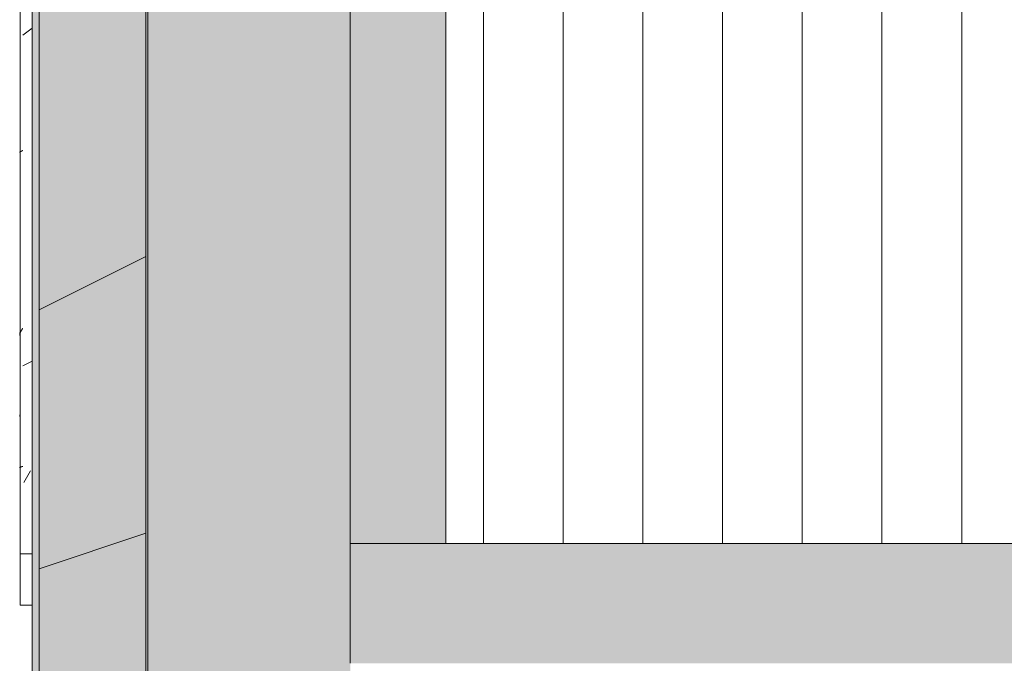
# Model space of a CAD drawing. Header units: millimetres. Extents: x 5980700 to 6194397, y -12939 to 2351883.
# Tile 96 of 124: x 6150717 to 6153187, y -1767 to -153. Entities that reach past the tile are written whole.
import ezdxf

# ---------------------------------------------------------------- set-up
doc = ezdxf.new("R2010")
doc.units = ezdxf.units.MM
for name, color, linetype, lineweight in [('A-DETL-MBND', 5, 'Continuous', 9), ('A-FLOR-PATT', 8, 'Continuous', 18), ('A-GLAZ', 151, 'Continuous', 9), ('A-GLAZ-SILL', 1, 'Continuous', 9), ('A-ROOF', 132, 'Continuous', 9), ('A-ROOF-OTLN', 132, 'Continuous', 9), ('A-ROOF-PATT', 132, 'Continuous', 9), ('A-WALL', 113, 'Continuous', 18)]:
    doc.layers.add(name, color=color, linetype=linetype, lineweight=lineweight)

# ---------------------------------------------------------------- blocks, each defined once
blk = doc.blocks.new('FP_256-PLANTA DE CAIMENTO DE PISOS - COBERTURA')
at = {"layer": 'A-DETL-MBND', "color": 90, "lineweight": 5}
blk.add_line((-1246.249211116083, 107.4999999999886), (-1374.999999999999, 107.4999999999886), dxfattribs=at)
at = {"layer": 'A-DETL-MBND', "color": 71, "lineweight": 5}
for p, q in [((-1029.978501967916, 108.6191948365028), (-1030.096010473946, 108.6529190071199)), ((-1029.86099346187, 108.5630978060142), (-1029.978501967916, 108.6191948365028)), ((-1029.74348495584, 108.4847924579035), (-1029.86099346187, 108.5630978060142)), ((-1029.625976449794, 108.3845084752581), (-1029.74348495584, 108.4847924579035)), ((-1029.508467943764, 108.2625400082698), (-1029.625976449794, 108.3845084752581)), ((-1029.390959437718, 108.1192448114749), (-1029.508467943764, 108.2625400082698)), ((-1029.273450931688, 107.9550431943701), (-1029.390959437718, 108.1192448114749)), ((-1029.155942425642, 107.770416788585), (-1029.273450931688, 107.9550431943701)), ((-1029.038433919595, 107.565907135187), (-1029.155942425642, 107.770416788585)), ((-899.130341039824, 108.6580504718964), (-899.3554974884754, 108.6626410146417)), ((-898.9051845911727, 108.6504016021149), (-899.130341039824, 108.6580504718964)), ((-898.6800281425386, 108.6396974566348), (-898.9051845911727, 108.6504016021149)), ((-898.4548716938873, 108.6259423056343), (-898.6800281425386, 108.6396974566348)), ((-898.229715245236, 108.6091416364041), (-898.4548716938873, 108.6259423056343)), ((-898.0045587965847, 108.58930215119), (-898.229715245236, 108.6091416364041)), ((-695.9266226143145, 108.6579489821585), (-696.1536382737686, 108.6626156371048)), ((-695.6996069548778, 108.6501733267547), (-695.9266226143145, 108.6579489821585)), ((-695.4725912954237, 108.6392918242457), (-695.6996069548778, 108.6501733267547)), ((-695.2455756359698, 108.6253088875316), (-695.4725912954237, 108.6392918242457)), ((-695.0185599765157, 108.6082301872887), (-695.2455756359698, 108.6253088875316)), ((-694.7915443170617, 108.5880626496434), (-695.0185599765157, 108.6082301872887)), ((-694.5645286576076, 108.564814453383), (-694.7915443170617, 108.5880626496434)), ((-694.337512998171, 108.5384950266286), (-694.5645286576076, 108.564814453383)), ((-694.1104973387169, 108.5091150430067), (-694.337512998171, 108.5384950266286)), ((-693.8834816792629, 108.4766864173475), (-694.1104973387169, 108.5091150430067)), ((-693.6564660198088, 108.4412223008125), (-693.8834816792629, 108.4766864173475)), ((-693.4294503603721, 108.4027370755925), (-693.6564660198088, 108.4412223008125)), ((-693.202434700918, 108.3612463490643), (-693.4294503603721, 108.4027370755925)), ((-692.9754190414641, 108.3167669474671), (-693.202434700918, 108.3612463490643)), ((-692.74840338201, 108.2693169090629), (-692.9754190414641, 108.3167669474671)), ((-692.5213877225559, 108.2189154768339), (-692.74840338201, 108.2693169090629)), ((-692.294372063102, 108.165583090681), (-692.5213877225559, 108.2189154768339)), ((-692.0673564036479, 108.1093413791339), (-692.294372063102, 108.165583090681)), ((-691.8403407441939, 108.0502131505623), (-692.0673564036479, 108.1093413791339)), ((-691.6133250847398, 107.9882223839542), (-691.8403407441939, 108.0502131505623)), ((-691.3863094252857, 107.9233942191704), (-691.6133250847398, 107.9882223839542)), ((-691.159293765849, 107.8557549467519), (-691.3863094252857, 107.9233942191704)), ((-690.9322781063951, 107.7853319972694), (-691.159293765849, 107.8557549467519)), ((-690.705262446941, 107.7121539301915), (-690.9322781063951, 107.7853319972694)), ((-690.4782467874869, 107.6362504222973), (-690.705262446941, 107.7121539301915)), ((-690.2512311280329, 107.5576522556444), (-690.4782467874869, 107.6362504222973)), ((-690.0242154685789, 107.4763913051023), (-690.2512311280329, 107.5576522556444)), ((-239.2461502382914, 108.6416587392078), (-239.3708245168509, 108.6585411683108)), ((-239.1214759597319, 108.6135488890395), (-239.2461502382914, 108.6416587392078)), ((-238.9968016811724, 108.5742528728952), (-239.1214759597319, 108.6135488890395)), ((-238.8721274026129, 108.5238283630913), (-238.9968016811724, 108.5742528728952)), ((-238.7474531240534, 108.4623493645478), (-238.8721274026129, 108.5238283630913)), ((-238.6227788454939, 108.3899061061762), (-238.7474531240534, 108.4623493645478)), ((-238.4981045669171, 108.3066049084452), (-238.6227788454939, 108.3899061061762)), ((-238.3734302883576, 108.2125680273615), (-238.4981045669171, 108.3066049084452)), ((-238.2487560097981, 108.1079334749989), (-238.3734302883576, 108.2125680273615)), ((-238.1240817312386, 107.9928548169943), (-238.2487560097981, 108.1079334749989)), ((-237.9994074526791, 107.8675009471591), (-238.1240817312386, 107.9928548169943)), ((-237.8747331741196, 107.7320558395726), (-237.9994074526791, 107.8675009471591)), ((-237.7500588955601, 107.586718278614), (-237.8747331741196, 107.7320558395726)), ((-237.6253846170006, 107.4317015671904), (-237.7500588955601, 107.586718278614))]:
    blk.add_line(p, q, dxfattribs=at)
blk = doc.blocks.new('CC_PEITORIL - PEITORIL-V255-PLANTA DE CAIMENTO DE PISOS - COBERTURA')
at = {"layer": 'A-DETL-MBND', "lineweight": 5}
h = blk.add_hatch(dxfattribs=at)
h.set_pattern_fill('FP_84', color=71, style=0, pattern_type=2)
h.set_pattern_definition([(270, (245.842, -16549.116), (101.6, -406.4), [33.528, -271.272, 33.528, -271.272, -1625.6]), (270, (245.842, -16549.116), (101.6, -406.4), [-609.6, 33.528, -576.072, 33.528, -271.272, -711.2]), (270, (245.842, -16549.116), (101.6, -406.4), [-1524, 33.528, -169.672, 33.528, -474.472]), (29.99999999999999, (296.642, -16701.516), (301.1527240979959, 291.1881810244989), [33.528, -271.272, 33.528, -271.272, -1625.6]), (29.99999999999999, (296.642, -16701.516), (301.1527240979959, 291.1881810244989), [-609.6, 33.528, -576.072, 33.528, -271.272, -711.2]), (29.99999999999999, (296.642, -16701.516), (301.1527240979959, 291.1881810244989), [-1524, 33.528, -169.672, 33.528, -474.472]), (150, (499.842, -16752.316), (-402.7527240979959, 115.211818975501), [33.528, -271.272, 33.528, -271.272, -1625.6]), (150, (499.842, -16752.316), (-402.7527240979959, 115.211818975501), [-609.6, 33.528, -576.072, 33.528, -271.272, -711.2]), (150, (499.842, -16752.316), (-402.7527240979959, 115.211818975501), [-1524, 33.528, -169.672, 33.528, -474.472])])
h.paths.add_polyline_path([(-1374.999999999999, 100.9916647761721), (-1374.999999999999, 77.50636918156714), (-1246.249211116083, 78.39441422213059), (-1246.249211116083, 100.9916647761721), (-1255.891000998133, 100.9916647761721)])
h.paths.add_polyline_path([(1303.750788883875, 77.50636918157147), (1374.999999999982, 77.50636918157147), (1374.999999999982, 100.9916647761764), (1303.750788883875, 100.3774399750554)])
h = blk.add_hatch(dxfattribs=at)
h.set_pattern_fill('FP_85', color=71, style=0, pattern_type=2)
h.set_pattern_definition([(126.87, (1833.342, -17184.116), (3175.008507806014, -4762.494328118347), [793.75, -7143.75]), (116.565, (1357.092, -18136.616), (-1587.499067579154, 1587.501456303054), [1774.879, -1774.879]), (108.435, (563.342, -18136.616), (-1587.502903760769, 3174.997452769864), [1004.024, -4016.092])])
h.paths.add_polyline_path([(-1374.999999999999, 100.9916647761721), (-1374.999999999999, 77.50636918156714), (-1246.249211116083, 78.39441422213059), (-1246.249211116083, 100.9916647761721), (-1255.891000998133, 100.9916647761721)])
h.paths.add_polyline_path([(1303.750788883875, 77.50636918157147), (1374.999999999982, 77.50636918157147), (1374.999999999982, 100.9916647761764), (1303.750788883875, 100.3774399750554)])
at = {"layer": 'A-DETL-MBND', "color": 90, "lineweight": 5}
for q in [(-1375.000000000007, 107.4999999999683), (-1375.000000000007, 77.50636918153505)]:
    blk.add_line((-1375.000000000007, 100.9916647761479), q, dxfattribs=at)
at = {"layer": 'A-GLAZ', "color": 90, "lineweight": 5}
blk.add_blockref('FP_256-PLANTA DE CAIMENTO DE PISOS - COBERTURA', (0, 0), dxfattribs=at)
blk = doc.blocks.new('Cumeeira1 - Cumeeira-4038532-PLANTA DE CAIMENTO DE PISOS - COBERTURA')
at = {"layer": 'A-ROOF', "lineweight": 5}
blk.add_hatch(color=71, dxfattribs=at).paths.add_polyline_path([(-15828.6148292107, -1825.841032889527), (19471.385170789, -1825.841032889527), (19471.385170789, -1525.522373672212), (-15828.6148292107, -1525.522373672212), (-15828.6148292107, -1539.160710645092)])
at = {"layer": 'A-ROOF', "color": 90, "lineweight": 5}
for p, q in [((-15828.61482921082, -1825.841032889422), (-15828.61482921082, -1525.522373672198)), ((-15828.61482921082, -1525.522373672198), (19471.38517078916, -1525.522373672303))]:
    blk.add_line(p, q, dxfattribs=at)
blk = doc.blocks.new('FP_274-PLANTA DE CAIMENTO DE PISOS - COBERTURA')
at = {"layer": 'A-GLAZ-SILL', "color": 90, "lineweight": 5}
blk.add_line((1274.99999999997, 107.4999999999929), (-1274.999999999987, 107.4999999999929), dxfattribs=at)
at = {"layer": 'A-GLAZ-SILL', "lineweight": 5}
for p, q in [((-1059.19365868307, 108.6191948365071), (-1059.311167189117, 108.6529190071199)), ((-1059.076150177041, 108.5630978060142), (-1059.19365868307, 108.6191948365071)), ((-1058.958641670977, 108.4847924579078), (-1059.076150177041, 108.5630978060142)), ((-1058.841133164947, 108.3845084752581), (-1058.958641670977, 108.4847924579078)), ((-1058.723624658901, 108.2625400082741), (-1058.841133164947, 108.3845084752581)), ((-1058.606116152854, 108.1192448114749), (-1058.723624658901, 108.2625400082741)), ((-1058.488607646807, 107.9550431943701), (-1058.606116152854, 108.1192448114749)), ((-1058.371099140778, 107.7704167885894), (-1058.488607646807, 107.9550431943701)), ((-1058.253590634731, 107.5659071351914), (-1058.371099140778, 107.7704167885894)), ((-1058.136082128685, 107.3421140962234), (-1058.253590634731, 107.5659071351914)), ((-1058.018573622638, 107.0996940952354), (-1058.136082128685, 107.3421140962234)), ((-1057.901065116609, 106.8393581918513), (-1058.018573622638, 107.0996940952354)), ((-1057.783556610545, 106.5618699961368), (-1057.901065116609, 106.8393581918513)), ((-1057.666048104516, 106.2680434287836), (-1057.783556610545, 106.5618699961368)), ((-1057.548539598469, 105.9587403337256), (-1057.666048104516, 106.2680434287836)), ((-1057.431031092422, 105.6348679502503), (-1057.548539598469, 105.9587403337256)), ((-1057.313522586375, 105.2973762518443), (-1057.431031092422, 105.6348679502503)), ((-1057.196014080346, 104.9472551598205), (-1057.313522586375, 105.2973762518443)), ((-1057.078505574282, 104.585531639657), (-1057.196014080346, 104.9472551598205)), ((-1056.960997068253, 104.2132666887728), (-1057.078505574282, 104.585531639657)), ((-1056.843488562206, 103.8315522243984), (-1056.960997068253, 104.2132666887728)), ((-1056.725980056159, 103.4415078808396), (-1056.843488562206, 103.8315522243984)), ((-1056.608471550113, 103.0442777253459), (-1056.725980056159, 103.4415078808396)), ((-1056.490963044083, 102.6410269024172), (-1056.608471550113, 103.0442777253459)), ((-1056.373454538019, 102.2329382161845), (-1056.490963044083, 102.6410269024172)), ((-1056.25594603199, 101.8212086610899), (-1056.373454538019, 102.2329382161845)), ((-1056.138437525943, 101.4070459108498), (-1056.25594603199, 101.8212086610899)), ((-1056.020929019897, 100.9916647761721), (-1056.138437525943, 101.4070459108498)), ((-930.3011503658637, 108.6582416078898), (-930.5227630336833, 108.6626888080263)), ((-930.0795376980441, 108.6508315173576), (-930.3011503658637, 108.6582416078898)), ((-929.8579250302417, 108.6404614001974), (-930.0795376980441, 108.6508315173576)), ((-929.6363123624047, 108.6271352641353), (-929.8579250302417, 108.6404614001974)), ((-929.4146996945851, 108.6108582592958), (-929.6363123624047, 108.6271352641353)), ((-929.1930870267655, 108.5916366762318), (-929.4146996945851, 108.6108582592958)), ((-928.9714743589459, 108.5694779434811), (-929.1930870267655, 108.5916366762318)), ((-928.7498616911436, 108.5443906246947), (-928.9714743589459, 108.5694779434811)), ((-928.5282490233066, 108.5163844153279), (-928.7498616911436, 108.5443906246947)), ((-928.306636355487, 108.4854701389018), (-928.5282490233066, 108.5163844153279)), ((-928.0850236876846, 108.4516597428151), (-928.306636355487, 108.4854701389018)), ((-927.8634110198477, 108.4149662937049), (-928.0850236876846, 108.4516597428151)), ((-927.641798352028, 108.3754039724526), (-927.8634110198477, 108.4149662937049)), ((-927.4201856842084, 108.3329880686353), (-927.641798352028, 108.3754039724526)), ((-927.1985730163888, 108.2877349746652), (-927.4201856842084, 108.3329880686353)), ((-926.9769603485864, 108.23966217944), (-927.1985730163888, 108.2877349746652)), ((-926.7553476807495, 108.1887882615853), (-926.9769603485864, 108.23966217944)), ((-727.0903443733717, 108.6579489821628), (-727.3173600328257, 108.6626156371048)), ((-726.8633287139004, 108.6501733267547), (-727.0903443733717, 108.6579489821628)), ((-726.6363130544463, 108.6392918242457), (-726.8633287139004, 108.6501733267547)), ((-726.4092973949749, 108.6253088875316), (-726.6363130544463, 108.6392918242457)), ((-726.1822817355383, 108.6082301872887), (-726.4092973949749, 108.6253088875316)), ((-725.9552660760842, 108.5880626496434), (-726.1822817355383, 108.6082301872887)), ((-725.7282504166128, 108.564814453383), (-725.9552660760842, 108.5880626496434)), ((-725.5012347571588, 108.5384950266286), (-725.7282504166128, 108.564814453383)), ((-725.2742190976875, 108.5091150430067), (-725.5012347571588, 108.5384950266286)), ((-725.0472034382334, 108.4766864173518), (-725.2742190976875, 108.5091150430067)), ((-724.820187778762, 108.4412223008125), (-725.0472034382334, 108.4766864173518)), ((-724.593172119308, 108.4027370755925), (-724.820187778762, 108.4412223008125)), ((-724.3661564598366, 108.3612463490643), (-724.593172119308, 108.4027370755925)), ((-724.1391408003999, 108.3167669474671), (-724.3661564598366, 108.3612463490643)), ((-723.9121251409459, 108.2693169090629), (-724.1391408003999, 108.3167669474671)), ((-723.6851094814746, 108.2189154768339), (-723.9121251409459, 108.2693169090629)), ((-723.4580938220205, 108.165583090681), (-723.6851094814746, 108.2189154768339)), ((-723.2310781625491, 108.1093413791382), (-723.4580938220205, 108.165583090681)), ((-723.004062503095, 108.0502131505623), (-723.2310781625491, 108.1093413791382)), ((-722.7770468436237, 107.9882223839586), (-723.004062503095, 108.0502131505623)), ((-722.5500311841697, 107.9233942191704), (-722.7770468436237, 107.9882223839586)), ((-722.3230155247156, 107.8557549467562), (-722.5500311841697, 107.9233942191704)), ((-722.0959998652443, 107.7853319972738), (-722.3230155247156, 107.8557549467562)), ((-721.8689842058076, 107.7121539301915), (-722.0959998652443, 107.7853319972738)), ((-721.6419685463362, 107.6362504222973), (-721.8689842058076, 107.7121539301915)), ((-721.4149528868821, 107.5576522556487), (-721.6419685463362, 107.6362504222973)), ((-721.1879372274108, 107.4763913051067), (-721.4149528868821, 107.5576522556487)), ((-720.9609215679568, 107.392500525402), (-721.1879372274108, 107.4763913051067)), ((-720.7339059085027, 107.3060139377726), (-720.9609215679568, 107.392500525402)), ((-720.5068902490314, 107.2169666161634), (-720.7339059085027, 107.3060139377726)), ((-720.2798745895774, 107.1253946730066), (-720.5068902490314, 107.2169666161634)), ((-720.052858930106, 107.0313352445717), (-720.2798745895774, 107.1253946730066)), ((-719.8258432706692, 106.9348264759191), (-720.052858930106, 107.0313352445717)), ((-719.5988276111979, 106.8359075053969), (-719.8258432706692, 106.9348264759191)), ((-719.3718119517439, 106.7346184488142), (-719.5988276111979, 106.8359075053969)), ((-719.1447962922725, 106.6310003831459), (-719.3718119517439, 106.7346184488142)), ((-718.9177806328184, 106.5250953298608), (-719.1447962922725, 106.6310003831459)), ((-718.6907649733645, 106.4169462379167), (-718.9177806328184, 106.5250953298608)), ((-718.4637493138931, 106.3065969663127), (-718.6907649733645, 106.4169462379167)), ((-718.236733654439, 106.1940922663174), (-718.4637493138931, 106.3065969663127)), ((-718.0097179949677, 106.0794777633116), (-718.236733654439, 106.1940922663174)), ((-717.782702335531, 105.9627999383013), (-718.0097179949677, 106.0794777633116)), ((-717.5556866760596, 105.8441061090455), (-717.782702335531, 105.9627999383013)), ((-717.3286710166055, 105.7234444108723), (-717.5556866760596, 105.8441061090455)), ((-717.1016553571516, 105.6008637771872), (-717.3286710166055, 105.7234444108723)), ((-716.8746396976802, 105.4764139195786), (-717.1016553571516, 105.6008637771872)), ((-716.6476240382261, 105.3501453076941), (-716.8746396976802, 105.4764139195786)), ((-716.4206083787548, 105.2221091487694), (-716.6476240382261, 105.3501453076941)), ((-716.1935927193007, 105.0923573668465), (-716.4206083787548, 105.2221091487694)), ((-715.9665770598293, 104.9609425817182), (-716.1935927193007, 105.0923573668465)), ((-715.7395614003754, 104.8279180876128), (-715.9665770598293, 104.9609425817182)), ((-715.5125457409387, 104.6933378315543), (-715.7395614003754, 104.8279180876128)), ((-715.2855300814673, 104.5572563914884), (-715.5125457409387, 104.6933378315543)), ((-715.0585144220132, 104.4197289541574), (-715.2855300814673, 104.5572563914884)), ((-714.8314987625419, 104.2808112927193), (-715.0585144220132, 104.4197289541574)), ((-714.6044831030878, 104.140559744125), (-714.8314987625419, 104.2808112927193)), ((-714.3774674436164, 103.9990311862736), (-714.6044831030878, 104.140559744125)), ((-714.1504517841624, 103.8562830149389), (-714.3774674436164, 103.9990311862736)), ((-713.9234361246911, 103.7123731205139), (-714.1504517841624, 103.8562830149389)), ((-713.696420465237, 103.5673598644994), (-713.9234361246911, 103.7123731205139)), ((-713.4694048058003, 103.4213020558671), (-713.696420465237, 103.5673598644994)), ((-713.242389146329, 103.2742589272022), (-713.4694048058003, 103.4213020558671)), ((-713.0153734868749, 103.126290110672), (-713.242389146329, 103.2742589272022)), ((-712.7883578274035, 102.9774556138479), (-713.0153734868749, 103.126290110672)), ((-712.5613421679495, 102.8278157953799), (-712.7883578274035, 102.9774556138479)), ((-712.3343265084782, 102.6774313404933), (-712.5613421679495, 102.8278157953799)), ((-712.1073108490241, 102.5263632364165), (-712.3343265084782, 102.6774313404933)), ((-711.8802951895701, 102.374672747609), (-712.1073108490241, 102.5263632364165)), ((-711.6532795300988, 102.2224213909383), (-711.8802951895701, 102.374672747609)), ((-711.4262638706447, 102.0696709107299), (-711.6532795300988, 102.2224213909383)), ((-711.1992482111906, 101.9164832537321), (-711.4262638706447, 102.0696709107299)), ((-710.9722325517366, 101.7629205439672), (-711.1992482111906, 101.9164832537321)), ((-710.7452168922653, 101.6090450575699), (-710.9722325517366, 101.7629205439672)), ((-710.5182012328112, 101.454919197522), (-710.7452168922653, 101.6090450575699)), ((-710.2911855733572, 101.3006054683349), (-710.5182012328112, 101.454919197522)), ((-710.0641699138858, 101.1461664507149), (-710.2911855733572, 101.3006054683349)), ((-709.8371542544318, 100.9916647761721), (-710.0641699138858, 101.1461664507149)), ((-268.6934943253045, 108.6416587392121), (-268.818168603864, 108.6585411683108)), ((-268.568820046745, 108.6135488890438), (-268.6934943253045, 108.6416587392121)), ((-268.4441457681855, 108.5742528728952), (-268.568820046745, 108.6135488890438)), ((-268.3194714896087, 108.5238283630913), (-268.4441457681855, 108.5742528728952)), ((-268.1947972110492, 108.4623493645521), (-268.3194714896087, 108.5238283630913)), ((-268.0701229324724, 108.3899061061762), (-268.1947972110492, 108.4623493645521)), ((-267.9454486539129, 108.3066049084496), (-268.0701229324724, 108.3899061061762)), ((-267.820774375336, 108.2125680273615), (-267.9454486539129, 108.3066049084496)), ((-267.6961000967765, 108.1079334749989), (-267.820774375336, 108.2125680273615)), ((-267.5714258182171, 107.9928548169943), (-267.6961000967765, 108.1079334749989)), ((-267.4467515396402, 107.8675009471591), (-267.5714258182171, 107.9928548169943)), ((-267.3220772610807, 107.7320558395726), (-267.4467515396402, 107.8675009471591)), ((-267.1974029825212, 107.586718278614), (-267.3220772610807, 107.7320558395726)), ((-267.0727287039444, 107.4317015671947), (-267.1974029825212, 107.586718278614)), ((-266.9480544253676, 107.2672332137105), (-267.0727287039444, 107.4317015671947)), ((-266.8233801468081, 107.0935545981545), (-266.9480544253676, 107.2672332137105)), ((-266.6987058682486, 106.9109206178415), (-266.8233801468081, 107.0935545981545)), ((-266.5740315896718, 106.7195993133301), (-266.6987058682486, 106.9109206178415)), ((-266.4493573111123, 106.5198714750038), (-266.5740315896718, 106.7195993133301)), ((-266.3246830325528, 106.3120302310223), (-266.4493573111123, 106.5198714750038)), ((-266.2000087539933, 106.0963806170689), (-266.3246830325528, 106.3120302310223)), ((-266.0753344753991, 105.8732391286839), (-266.2000087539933, 106.0963806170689)), ((-265.9506601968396, 105.6429332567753), (-266.0753344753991, 105.8732391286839)), ((-265.8259859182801, 105.4058010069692), (-265.9506601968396, 105.6429332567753)), ((-265.7013116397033, 105.1621904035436), (-265.8259859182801, 105.4058010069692)), ((-265.5766373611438, 104.9124589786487), (-265.7013116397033, 105.1621904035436)), ((-265.4519630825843, 104.656973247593), (-265.5766373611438, 104.9124589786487)), ((-265.3272888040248, 104.3961081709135), (-265.4519630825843, 104.656973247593)), ((-265.202614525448, 104.1302466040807), (-265.3272888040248, 104.3961081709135)), ((-265.0779402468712, 103.8597787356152), (-265.202614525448, 104.1302466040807)), ((-264.9532659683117, 103.5851015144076), (-265.0779402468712, 103.8597787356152)), ((-264.8285916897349, 103.3066180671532), (-264.9532659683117, 103.5851015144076)), ((-264.7039174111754, 103.0247371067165), (-264.8285916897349, 103.3066180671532)), ((-264.5792431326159, 102.7398723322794), (-264.7039174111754, 103.0247371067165)), ((-264.4545688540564, 102.4524418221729), (-264.5792431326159, 102.7398723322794)), ((-264.3298945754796, 102.1628674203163), (-264.4545688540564, 102.4524418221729)), ((-264.2052202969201, 101.8715741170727), (-264.3298945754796, 102.1628674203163)), ((-264.0805460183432, 101.5789894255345), (-264.2052202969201, 101.8715741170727)), ((-263.9558717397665, 101.2855427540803), (-264.0805460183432, 101.5789894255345)), ((-263.831197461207, 100.9916647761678), (-263.9558717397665, 101.2855427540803))]:
    blk.add_line(p, q, dxfattribs=at)
blk = doc.blocks.new('CC_PEITORIL - PEITORIL-V273-PLANTA DE CAIMENTO DE PISOS - COBERTURA')
at = {"layer": 'A-GLAZ-SILL', "lineweight": 5}
h = blk.add_hatch(dxfattribs=at)
h.set_pattern_fill('FP_224', color=256, style=0, pattern_type=2)
h.set_pattern_definition([(270, (217.091, -16549.122), (101.6, -406.4), [33.528, -271.272, 33.528, -271.272, -1625.6]), (270, (217.091, -16549.122), (101.6, -406.4), [-609.6, 33.528, -576.072, 33.528, -271.272, -711.2]), (270, (217.091, -16549.122), (101.6, -406.4), [-1524, 33.528, -169.672, 33.528, -474.472]), (29.99999999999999, (267.891, -16701.522), (301.1527240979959, 291.1881810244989), [33.528, -271.272, 33.528, -271.272, -1625.6]), (29.99999999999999, (267.891, -16701.522), (301.1527240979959, 291.1881810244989), [-609.6, 33.528, -576.072, 33.528, -271.272, -711.2]), (29.99999999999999, (267.891, -16701.522), (301.1527240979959, 291.1881810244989), [-1524, 33.528, -169.672, 33.528, -474.472]), (150, (471.091, -16752.322), (-402.7527240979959, 115.211818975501), [33.528, -271.272, 33.528, -271.272, -1625.6]), (150, (471.091, -16752.322), (-402.7527240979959, 115.211818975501), [-609.6, 33.528, -576.072, 33.528, -271.272, -711.2]), (150, (471.091, -16752.322), (-402.7527240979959, 115.211818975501), [-1524, 33.528, -169.672, 33.528, -474.472])])
h.paths.add_polyline_path([(-1274.999999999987, 100.9852955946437), (-1274.999999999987, 77.5000000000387), (1274.99999999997, 77.50000000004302), (1274.99999999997, 100.9916647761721), (-1274.999999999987, 100.9916647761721)])
h = blk.add_hatch(dxfattribs=at)
h.set_pattern_fill('FP_225', color=256, style=0, pattern_type=2)
h.set_pattern_definition([(126.87, (1804.591, -17184.122), (3175.008507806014, -4762.494328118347), [793.75, -7143.75]), (116.565, (1328.341, -18136.622), (-1587.499067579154, 1587.501456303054), [1774.879, -1774.879]), (108.435, (534.591, -18136.622), (-1587.502903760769, 3174.997452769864), [1004.024, -4016.092])])
h.paths.add_polyline_path([(-1274.999999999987, 100.9852955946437), (-1274.999999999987, 77.5000000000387), (1274.99999999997, 77.50000000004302), (1274.99999999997, 100.9916647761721), (-1274.999999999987, 100.9916647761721)])
at = {"layer": 'A-GLAZ-SILL', "color": 90, "lineweight": 5}
for q in [(-1275.000000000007, 107.4999999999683), (-1275.000000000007, 77.5000000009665)]:
    blk.add_line((-1275.000000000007, 100.9916647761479), q, dxfattribs=at)
at = {"layer": 'A-GLAZ', "color": 90, "lineweight": 5}
blk.add_blockref('FP_274-PLANTA DE CAIMENTO DE PISOS - COBERTURA', (0, 0), dxfattribs=at)
blk = doc.blocks.new('CHAPIM - CHAPIM-4060820-PLANTA DE CAIMENTO DE PISOS - COBERTURA')
at = {"layer": 'A-ROOF-PATT', "lineweight": 5}
h = blk.add_hatch(dxfattribs=at)
h.set_pattern_fill('FP_34', color=71, style=0, pattern_type=2)
h.set_pattern_definition([(0, (2e-05, -3e-05), (812.8, 203.2), [33.528, -576.072, 33.528, -576.072, -3251.2]), (0, (2e-05, -3e-05), (812.8, 203.2), [-1219.2, 33.528, -1185.672, 33.528, -576.072, -1422.4]), (0, (2e-05, -3e-05), (812.8, 203.2), [-3048, 33.528, -372.872, 33.528, -982.472]), (120, (304.8, 101.6), (-582.3763620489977, 602.3054481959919), [33.52799999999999, -576.0719999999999, 33.52799999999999, -576.0719999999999, -3251.199999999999]), (120, (304.8, 101.6), (-582.3763620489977, 602.3054481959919), [-1219.2, 33.52799999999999, -1185.672, 33.52799999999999, -576.0719999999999, -1422.4]), (120, (304.8, 101.6), (-582.3763620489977, 602.3054481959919), [-3048, 33.52799999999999, -372.8719999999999, 33.52799999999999, -982.4719999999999]), (240, (406.4, 508), (-230.4236379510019, -805.5054481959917), [33.528, -576.072, 33.528, -576.072, -3251.2]), (240, (406.4, 508), (-230.4236379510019, -805.5054481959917), [-1219.2, 33.528, -1185.672, 33.528, -576.072, -1422.4]), (240, (406.4, 508), (-230.4236379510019, -805.5054481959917), [-3048, 33.528, -372.872, 33.528, -982.472])])
h.paths.add_polyline_path([(9835.535171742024, -8340.841032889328), (20251.38517078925, -8340.841032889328), (20251.38517078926, 4739.15896711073), (-16608.61482921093, 4739.15896711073), (-16608.61482921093, -8340.841032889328), (9652.696596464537, -8340.841032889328)])
h.paths.add_polyline_path([(3619.023612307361, -8073.341032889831), (-16341.11482921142, -8073.341032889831), (-16341.11482921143, 4471.658967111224), (19983.88517078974, 4471.658967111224), (19983.88517078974, -8073.341032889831), (3710.442899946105, -8073.341032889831)])
h = blk.add_hatch(dxfattribs=at)
h.set_pattern_fill('FP_33', color=71, style=0, pattern_type=2)
h.set_pattern_definition([(216.87, (635, 1587.5), (4762.494328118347, 3175.008507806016), [793.75, -7143.75]), (206.565, (1587.5, 1111.25), (-1587.501456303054, -1587.499067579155), [1774.879, -1774.879]), (198.435, (1587.5, 317.5), (-3174.997452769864, -1587.50290376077), [1004.024, -4016.092])])
h.paths.add_polyline_path([(9835.535171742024, -8340.841032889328), (20251.38517078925, -8340.841032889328), (20251.38517078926, 4739.15896711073), (-16608.61482921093, 4739.15896711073), (-16608.61482921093, -8340.841032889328), (9652.696596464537, -8340.841032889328)])
h.paths.add_polyline_path([(3619.023612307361, -8073.341032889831), (-16341.11482921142, -8073.341032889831), (-16341.11482921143, 4471.658967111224), (19983.88517078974, 4471.658967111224), (19983.88517078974, -8073.341032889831), (3710.442899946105, -8073.341032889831)])
at = {"layer": 'A-ROOF-OTLN', "color": 90, "lineweight": 5}
for p, q in [((-16608.61482921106, -8340.841032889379), (-16608.61482921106, 4739.158967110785)), ((-16341.11482921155, 4471.658967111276), (-16341.11482921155, -8073.34103288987))]:
    blk.add_line(p, q, dxfattribs=at)
blk = doc.blocks.new('Calha1 - Calha05-4216735-PLANTA DE CAIMENTO DE PISOS - COBERTURA')
at = {"layer": 'A-ROOF', "lineweight": 5}
h = blk.add_hatch(color=71, dxfattribs=at)
h.paths.add_polyline_path([(-16336.1148292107, -7713.341032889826), (-16336.1148292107, -3462.238756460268), (-16341.11482921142, -3462.238756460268), (-16341.11482921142, -7713.341032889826)])
h.paths.add_polyline_path([(-16336.1148292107, -3236.685270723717), (-16336.1148292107, 3689.15896711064), (-16341.11482921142, 3689.15896711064), (-16341.11482921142, -3236.685270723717)])
at = {"layer": 'A-ROOF', "color": 90, "lineweight": 5}
blk.add_line((-16336.11482921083, 3689.158967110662), (-16336.11482921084, -3236.685270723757), dxfattribs=at)
blk = doc.blocks.new('BE-PMSa-MOD-ARQ-CONEXAODOFUTURO-EX-000-R_rvt-3-PLANTA DE CAIMENTO DE PISOS - COBERTURA')
at = {"layer": 'A-FLOR-PATT', "lineweight": 5}
h = blk.add_hatch(dxfattribs=at)
h.set_pattern_fill('FP_2', color=135, style=0, pattern_type=2)
h.set_pattern_definition([(0, (0, 0), (812.8, 203.2), [33.528, -576.072, 33.528, -576.072, -3251.2]), (0, (0, 0), (812.8, 203.2), [-1219.2, 33.528, -1185.672, 33.528, -576.072, -1422.4]), (0, (0, 0), (812.8, 203.2), [-3048, 33.528, -372.872, 33.528, -982.472]), (120, (304.8, 101.6), (-582.3763620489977, 602.3054481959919), [33.52799999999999, -576.0719999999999, 33.52799999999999, -576.0719999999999, -3251.199999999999]), (120, (304.8, 101.6), (-582.3763620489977, 602.3054481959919), [-1219.2, 33.52799999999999, -1185.672, 33.52799999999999, -576.0719999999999, -1422.4]), (120, (304.8, 101.6), (-582.3763620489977, 602.3054481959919), [-3048, 33.52799999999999, -372.8719999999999, 33.52799999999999, -982.4719999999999]), (240, (406.4, 508), (-230.4236379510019, -805.5054481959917), [33.528, -576.072, 33.528, -576.072, -3251.2]), (240, (406.4, 508), (-230.4236379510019, -805.5054481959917), [-1219.2, 33.528, -1185.672, 33.528, -576.072, -1422.4]), (240, (406.4, 508), (-230.4236379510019, -805.5054481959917), [-3048, 33.528, -372.872, 33.528, -982.472])])
h.paths.add_polyline_path([(-16310.38110883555, -7293.341005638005), (-15828.61484510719, -7293.341005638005), (-15828.61484510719, -3822.238729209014), (-16336.11484510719, -3822.238729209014), (-16336.11484510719, -7293.341005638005)])
h.paths.add_polyline_path([(19948.88515489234, -7293.341005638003), (19983.8851548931, -7293.341005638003), (19983.88515489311, 3759.158994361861), (19471.38515489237, 3759.158994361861), (19471.38515489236, 3149.158994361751), (19948.88515489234, 3149.158994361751), (19948.88515489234, -7165.459808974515)])
h.paths.add_polyline_path([(-16092.159078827, -7010.094961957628), (-16122.07273118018, -7002.037175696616), (-16102.65385934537, -6967.911829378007), (-16106.79077188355, -6965.513995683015), (-16126.45110687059, -6999.566694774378), (-16148.32819661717, -6977.631621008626), (-16114.31656375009, -6957.994995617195), (-16116.83204162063, -6953.642598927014), (-16150.884740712, -6973.302933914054), (-16157.31064007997, -6957.560825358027), (-16158.91202631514, -6943.368057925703), (-16119.59233792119, -6943.314490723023), (-16119.69655235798, -6938.341486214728), (-16158.91300789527, -6938.341032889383), (-16155.90582508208, -6919.887346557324), (-16150.89740315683, -6908.403027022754), (-16116.84358878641, -6928.064005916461), (-16115.09711472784, -6923.267624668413), (-16148.384740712, -6904.049004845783), (-16126.4511068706, -6882.115371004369), (-16106.79077188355, -6916.16807009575), (-16102.43610579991, -6913.656522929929), (-16122.09708469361, -6879.602708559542), (-16106.33267963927, -6873.180479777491), (-16092.159078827, -6871.587103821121), (-16092.08866546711, -6910.903367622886), (-16087.13228793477, -6910.830189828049), (-16087.13205379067, -6871.588085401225), (-16057.22188219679, -6879.658160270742), (-16076.64978924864, -6913.77678458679), (-16072.50511609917, -6916.183547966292), (-16052.84413720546, -6882.129733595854), (-16030.93341694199, -6904.049004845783), (-16064.98611603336, -6923.709339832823), (-16062.47456886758, -6928.064005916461), (-16028.42075449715, -6908.403027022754), (-16021.99855404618, -6924.167181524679), (-16020.40514975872, -6938.341032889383), (-16059.7258197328, -6938.341032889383), (-16059.62160529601, -6943.367743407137), (-16020.40613133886, -6943.368057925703), (-16023.42468336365, -6961.830657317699), (-16028.43341694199, -6973.302933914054), (-16062.48611603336, -6953.642598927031), (-16064.19862027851, -6958.458592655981), (-16030.94777953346, -6977.655974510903), (-16052.86854745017, -6999.510052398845), (-16072.50511609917, -6965.498517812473), (-16076.85751278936, -6968.013995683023), (-16057.19717780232, -7002.066694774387), (-16072.93929087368, -7008.492594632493), (-16087.13205379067, -7010.093980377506), (-16087.1679303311, -6970.774291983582), (-16092.1587388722, -6970.852443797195), (-16092.159078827, -7010.046654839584)])
h.paths.add_polyline_path([(-16089.659078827, -6950.841032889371), (-16084.659078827, -6949.50128692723), (-16080.99882478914, -6945.841032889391), (-16079.65907882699, -6940.841032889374), (-16080.99882478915, -6935.841032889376), (-16084.659078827, -6932.180778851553), (-16089.659078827, -6930.841032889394), (-16094.65907882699, -6932.180778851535), (-16098.31933286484, -6935.841032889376), (-16099.65729360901, -6940.85459296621), (-16098.31933286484, -6945.841032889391), (-16094.65907882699, -6949.50128692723), (-16092.159078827, -6950.511901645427)])
h.paths.add_polyline_path([(-16310.38110883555, -3596.685243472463), (-15828.61484510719, -3596.685243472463), (-15828.61484510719, 612.1304019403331), (-16336.11484510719, 612.130401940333), (-16336.11484510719, -3596.685243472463)])
h.paths.add_polyline_path([(-15828.61484510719, 642.1296130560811), (-15828.61484510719, 3759.158994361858), (-16341.11484510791, 3759.158994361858), (-16341.11484510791, 3329.158994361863), (-16336.11484510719, 3329.158994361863), (-16336.11484510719, 642.129613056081), (-15944.70395828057, 642.129613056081)])
h.paths.add_polyline_path([(-4243.035140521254, 1824.99702563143), (3431.38515489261, 1824.997025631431), (3431.385154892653, 3059.158994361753), (4031.385154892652, 3059.158994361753), (4031.385154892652, 3159.158994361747), (4481.289110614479, 3159.158994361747), (4481.289110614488, 3759.15899436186), (4101.385126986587, 3759.15899436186), (4101.385126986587, 4471.658994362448), (-5058.614845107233, 4471.658994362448), (-5058.614845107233, 3759.158994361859), (-5453.614845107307, 3759.158994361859), (-5453.614845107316, 3159.158994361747), (-4958.614845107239, 3159.158994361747), (-4958.614845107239, 3059.158994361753), (-4358.614845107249, 3059.158994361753), (-4358.614845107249, 1824.99702563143)])
h.paths.add_polyline_path([(19730.2121753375, 3492.703171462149), (19730.28258869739, 3436.596632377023), (19735.23896622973, 3436.669810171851), (19735.23920037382, 3492.703171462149)])
h.paths.add_polyline_path([(19730.2121753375, 3501.080341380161), (19730.2121753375, 3492.703171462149), (19735.23920037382, 3492.703171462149), (19735.23920037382, 3501.080341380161)])
h.paths.add_polyline_path([(19730.2121753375, 3304.31151965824), (19692.53716617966, 3312.699597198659), (19676.30473988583, 3321.441849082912), (19665.68035433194, 3329.505269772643), (19642.4089160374, 3358.867894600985), (19631.76938065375, 3388.860028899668), (19630.36472788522, 3409.158967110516), (19632.7999032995, 3427.289243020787), (19646.21119826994, 3461.013039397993), (19669.66035532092, 3487.181023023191), (19684.9791695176, 3497.134467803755), (19701.97829530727, 3503.739754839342), (19730.2121753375, 3509.006414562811), (19730.22133741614, 3501.080341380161), (19735.23920037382, 3501.080341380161), (19735.23920037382, 3509.005750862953), (19772.86414246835, 3500.628229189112), (19789.14193540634, 3491.861983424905), (19800.2375084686, 3483.224519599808), (19823.0279788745, 3454.426273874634), (19833.65497002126, 3424.457905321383), (19835.05895908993, 3404.131942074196), (19832.62372462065, 3386.026705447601), (19819.19963560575, 3352.28308457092), (19795.78487988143, 3326.151170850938), (19780.46892569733, 3316.196228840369), (19763.48570359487, 3309.585170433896), (19735.23920037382, 3305.50931548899), (19735.2033238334, 3376.725708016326), (19730.21251529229, 3376.647556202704), (19730.2121753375, 3306.038765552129)])
h.paths.add_polyline_path([(19684.97916951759, 3318.9289257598), (19682.78642079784, 3321.388904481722), (19681.53489342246, 3320.9014853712), (19684.94486857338, 3318.948151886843)])
h.paths.add_polyline_path([(19781.95256298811, 3321.372113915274), (19784.14103086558, 3322.635626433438), (19749.86613806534, 3382.001482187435), (19745.51374137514, 3379.486004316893), (19780.50324784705, 3320.535351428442), (19781.72083555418, 3321.238326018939)])
h.paths.add_polyline_path([(19780.46892569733, 3318.941849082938), (19782.66134166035, 3321.39282159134), (19781.72083555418, 3320.992533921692), (19780.50324784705, 3318.998070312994)])
h.paths.add_polyline_path([(19685.66025556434, 3320.108601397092), (19719.71739481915, 3379.588170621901), (19715.58048228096, 3381.986004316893), (19681.30672417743, 3322.622113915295), (19685.57471192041, 3320.157990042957)])
h.paths.add_polyline_path([(-16092.159078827, 3337.349396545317), (-16122.09990464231, 3345.414008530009), (-16102.65385934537, 3379.586420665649), (-16106.79077188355, 3381.984254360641), (-16126.47805264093, 3347.884883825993), (-16148.37526243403, 3369.839455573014), (-16114.31656375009, 3389.503254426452), (-16116.83204162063, 3393.855651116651), (-16150.93141215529, 3374.168370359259), (-16157.38048315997, 3390.078786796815), (-16158.96591934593, 3404.130192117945), (-16119.59233792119, 3404.183759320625), (-16119.69655235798, 3409.156763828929), (-16158.96689943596, 3409.157217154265), (-16155.90582508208, 3427.744870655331), (-16150.9440758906, 3439.122169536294), (-16116.84358878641, 3419.434244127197), (-16115.09711472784, 3424.230625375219), (-16148.43141215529, 3443.476190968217), (-16126.47805264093, 3465.429550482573), (-16106.79077188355, 3431.330179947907), (-16102.43610579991, 3433.841727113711), (-16122.124031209, 3467.942214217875), (-16106.19145169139, 3474.387538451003), (-16092.159078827, 3475.965037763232), (-16092.0886654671, 3436.594882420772), (-16087.13228793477, 3436.6680602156), (-16087.13205379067, 3475.964057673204), (-16057.19470623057, 3467.887159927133), (-16076.64978924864, 3433.721465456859), (-16072.50511609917, 3431.314702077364), (-16052.81719069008, 3465.415189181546), (-16030.88674549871, 3443.476190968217), (-16064.98611603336, 3423.788910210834), (-16062.47456886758, 3419.434244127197), (-16028.3740817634, 3439.122169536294), (-16021.92878890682, 3423.189867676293), (-16020.35125821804, 3409.157217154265), (-16059.7258197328, 3409.157217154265), (-16059.62160529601, 3404.130506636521), (-16020.35223830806, 3404.130192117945), (-16023.42468336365, 3385.53374813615), (-16028.3867454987, 3374.168370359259), (-16062.48611603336, 3393.855651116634), (-16064.19862027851, 3389.039657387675), (-16030.90110679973, 3369.815329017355), (-16052.84137345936, 3347.941130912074), (-16072.50511609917, 3381.999732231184), (-16076.85751278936, 3379.484254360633), (-16057.17023203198, 3345.384883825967), (-16073.08065299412, 3338.935812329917), (-16087.13205379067, 3337.350376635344), (-16087.16793033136, 3376.723958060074), (-16092.1587388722, 3376.645806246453), (-16092.159078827, 3337.397253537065)])
h.paths.add_polyline_path([(19817.91519165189, 3354.549025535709), (19820.39660923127, 3358.921086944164), (19759.88513813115, 3393.857401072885), (19758.17263388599, 3389.041407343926), (19813.21997159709, 3357.259812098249)])
h.paths.add_polyline_path([(19647.50915902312, 3354.549025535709), (19708.05469041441, 3389.505004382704), (19705.53921254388, 3393.857401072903), (19645.34077313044, 3358.285823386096), (19647.44974804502, 3354.648970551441)])
h.paths.add_polyline_path([(-16089.659078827, 3396.657217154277), (-16084.659078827, 3397.996963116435), (-16080.99882478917, 3401.657217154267), (-16079.65907882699, 3406.657217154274), (-16080.99882478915, 3411.657217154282), (-16084.659078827, 3415.317471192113), (-16089.659078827, 3416.657217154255), (-16095.00988798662, 3415.048285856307), (-16098.31933286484, 3411.657217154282), (-16099.65729360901, 3406.643657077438), (-16098.31933286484, 3401.657217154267), (-16094.65907882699, 3397.996963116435), (-16092.159078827, 3396.986348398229)])
h.paths.add_polyline_path([(19732.7121753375, 3396.658967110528), (19737.7121753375, 3397.998713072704), (19741.37242937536, 3401.658967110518), (19742.7121753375, 3406.658967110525), (19741.37242937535, 3411.658967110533), (19737.7121753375, 3415.319221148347), (19732.7121753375, 3416.658967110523), (19727.35908559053, 3415.048285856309), (19724.05192129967, 3411.658967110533), (19722.71396055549, 3406.645407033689), (19724.05192129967, 3401.658967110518), (19727.71217533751, 3397.998713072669), (19730.2121753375, 3396.98809835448)])
h.paths.add_polyline_path([(19646.66797098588, 3404.131942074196), (19702.77891624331, 3404.185509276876), (19702.67470180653, 3409.158513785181), (19646.66797098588, 3409.158967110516)])
h.paths.add_polyline_path([(19634.23140003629, 3406.658967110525), (19632.85783932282, 3408.298860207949), (19633.10860625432, 3404.576023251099)])
h.paths.add_polyline_path([(19645.02098500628, 3404.131942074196), (19646.66797098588, 3404.131942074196), (19646.66797098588, 3409.158967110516), (19634.23140003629, 3409.158967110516), (19634.23140003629, 3404.131942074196), (19638.28993835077, 3404.131942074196)])
h.paths.add_polyline_path([(19799.73653895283, 3404.131942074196), (19827.13354960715, 3404.131942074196), (19826.66149835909, 3409.158967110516), (19794.44768145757, 3409.158967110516), (19794.44603588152, 3404.131942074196)])
h.paths.add_polyline_path([(19831.19295063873, 3406.658967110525), (19832.56599751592, 3404.98683396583), (19832.31419873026, 3408.715771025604)])
h.paths.add_polyline_path([(19827.13354960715, 3404.131942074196), (19831.19295063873, 3404.131942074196), (19831.19295063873, 3409.158967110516), (19827.13354960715, 3409.149805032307), (19827.13441232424, 3404.134628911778)])
h.paths.add_polyline_path([(19772.88718347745, 3404.131942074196), (19794.44603588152, 3404.131942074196), (19794.44768145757, 3409.158967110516), (19762.6454344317, 3409.158967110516), (19762.74964886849, 3404.132256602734), (19772.18136540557, 3404.131942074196)])
h.paths.add_polyline_path([(19705.52766537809, 3419.435994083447), (19707.27413943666, 3424.23237533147), (19646.9546935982, 3457.836249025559), (19645.02098500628, 3454.36954228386), (19704.03371294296, 3420.298527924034)])
h.paths.add_polyline_path([(19759.89668529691, 3419.435994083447), (19820.09766484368, 3455.006680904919), (19817.92929336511, 3458.745844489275), (19757.38513813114, 3423.790660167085), (19758.73217051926, 3421.66596050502)])
h.paths.add_polyline_path([(19749.86613806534, 3431.316452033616), (19784.14103086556, 3490.682307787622), (19779.78749947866, 3493.195820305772), (19745.72146491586, 3433.72321541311), (19747.74265547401, 3432.665402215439)])
h.paths.add_polyline_path([(19715.58048228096, 3431.331929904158), (19719.9351483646, 3433.843477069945), (19684.94486857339, 3492.796303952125), (19681.30672417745, 3490.695820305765), (19714.80277276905, 3432.678962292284)])
h.paths.add_polyline_path([(19784.82211691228, 3491.861983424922), (19781.21961182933, 3493.146427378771), (19782.78860846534, 3491.921394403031)])
h.paths.add_polyline_path([(19680.62529795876, 3491.876085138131), (19683.72725133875, 3492.359879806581), (19683.33599333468, 3493.467986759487), (19680.72536641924, 3491.935532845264)])
at = {"layer": 'A-ROOF-OTLN', "lineweight": 5}
blk.add_hatch(color=9, dxfattribs=at).paths.add_polyline_path([(-15588.61484510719, -1466.772346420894), (-15588.61484510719, 3159.158994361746), (-15828.61484510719, 3159.158994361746), (-15828.61484510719, -1466.772346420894), (-15761.86538300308, -1466.772346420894)])
at = {"layer": 'A-ROOF-PATT', "lineweight": 5}
h = blk.add_hatch(dxfattribs=at)
h.set_pattern_fill('FP_274', color=71, style=0, pattern_type=2)
h.set_pattern_definition([(270, (480, 90.73899999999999), (200, 1.224646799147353e-14), [])])
h.paths.add_polyline_path([(-15588.61484510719, -1466.772346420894), (19231.38515489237, -1466.772346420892), (19231.38515489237, 3159.158994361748), (4271.38515489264, 3159.158994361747), (4271.38515489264, 986.1880999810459), (-5198.614845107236, 986.6856185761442), (-5198.614845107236, 3159.158994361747), (-15588.61484510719, 3159.158994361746), (-15588.61484510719, -848.7385583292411)])
at = {"layer": 'A-WALL', "lineweight": 5}
blk.add_hatch(color=9, dxfattribs=at).paths.add_polyline_path([(-16608.61484510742, -8165.325683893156), (-16608.61484510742, 4481.658994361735), (-16626.61588608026, 4481.658994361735), (-16626.61588608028, -8165.325683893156)])
at = {"layer": 'A-ROOF-OTLN', "color": 90, "lineweight": 5}
for p, q in [((-15828.61484510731, 3159.158994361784), (-15828.61484510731, -1466.772346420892)), ((-15588.61484510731, -1466.772346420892), (-15588.61484510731, 3159.158994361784))]:
    blk.add_line(p, q, dxfattribs=at)
at = {"layer": 'A-WALL', "color": 250, "lineweight": 5}
blk.add_line((-16626.62225526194, -8165.325683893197), (-16626.62225526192, 4481.658994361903), dxfattribs=at)
at = {"layer": 'A-GLAZ', "color": 90, "lineweight": 5, "rotation": 89.99999999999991}
for name, p in [('CC_PEITORIL - PEITORIL-V255-PLANTA DE CAIMENTO DE PISOS - COBERTURA', (-16549.1158860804, -245.8417945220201)), ('CC_PEITORIL - PEITORIL-V273-PLANTA DE CAIMENTO DE PISOS - COBERTURA', (-16549.12225526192, -217.0910056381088))]:
    blk.add_blockref(name, p, dxfattribs=at)
at = {"layer": 'A-ROOF', "color": 90, "lineweight": 5}
for name, p in [('CHAPIM - CHAPIM-4060820-PLANTA DE CAIMENTO DE PISOS - COBERTURA', (-1.589655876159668e-05, 2.72512435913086e-05)), ('Calha1 - Calha05-4216735-PLANTA DE CAIMENTO DE PISOS - COBERTURA', (-1.589655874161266e-05, -359.9999727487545)), ('Cumeeira1 - Cumeeira-4038532-PLANTA DE CAIMENTO DE PISOS - COBERTURA', (-1.589655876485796e-05, 58.75002725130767))]:
    blk.add_blockref(name, p, dxfattribs=at)

msp = doc.modelspace()

# ---------------------------------------------------------------- block references
at = {"color": 50, "lineweight": 5}
msp.add_blockref('BE-PMSa-MOD-ARQ-CONEXAODOFUTURO-EX-000-R_rvt-3-PLANTA DE CAIMENTO DE PISOS - COBERTURA', (6167374.665174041, 0), dxfattribs=at)

doc.saveas('drawing.dxf')
